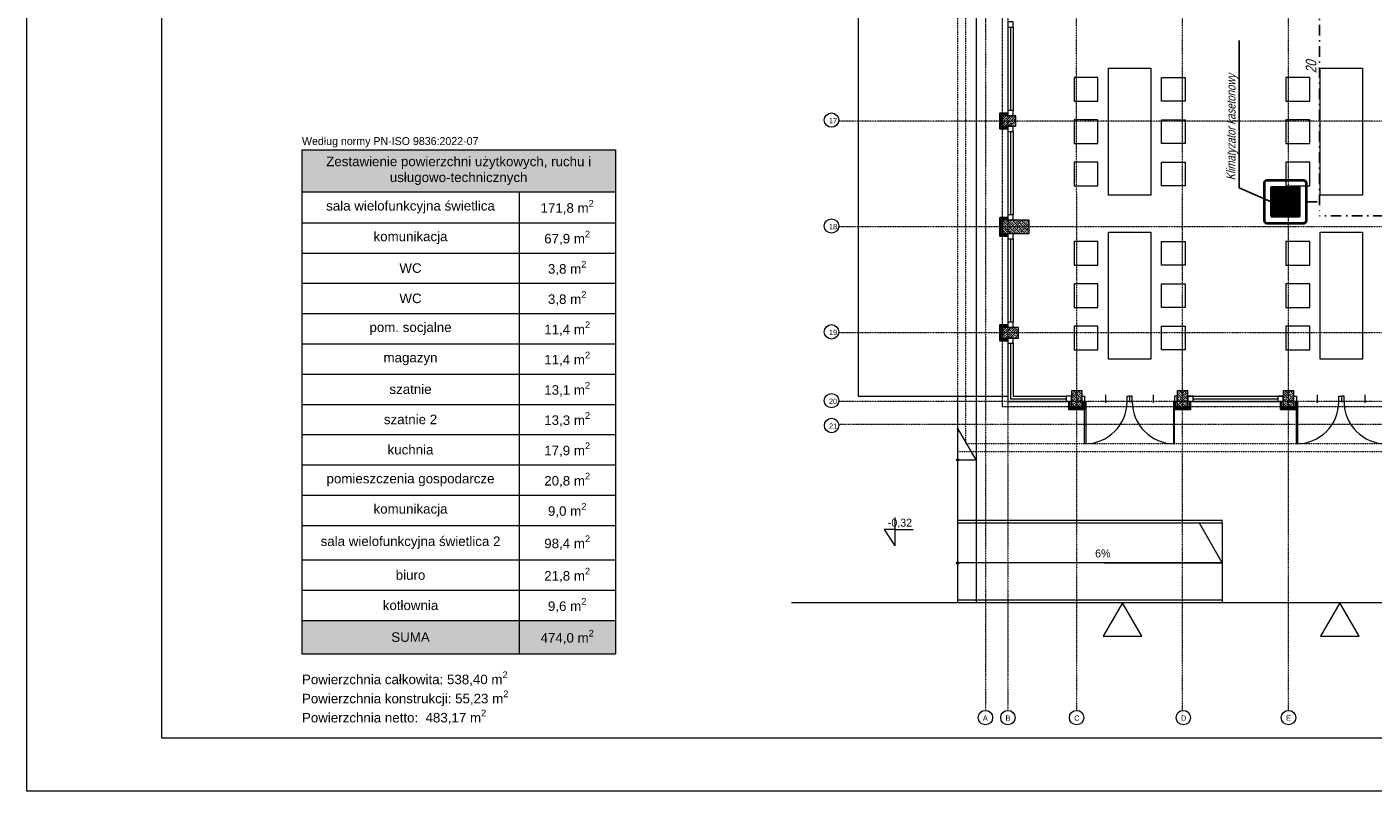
# Model space of a CAD drawing. Header units: millimetres. Extents: x 49908 to 79848, y -11883 to -3092.
# Tile 15 of 222: x 57908 to 60450, y -7293 to -5849. Entities that reach past the tile are written whole.
import ezdxf
from ezdxf.enums import TextEntityAlignment as Align

# ---------------------------------------------------------------- set-up
doc = ezdxf.new("R2010")
doc.units = ezdxf.units.MM
for name, pattern in [('0.5_0.5', [10, 5, -5]), ('AUSGEZOGEN', [0]), ('DASHDOT', [1, 0.5, -0.25, 0, -0.25]), ('DASHDOTX2', [2, 1, -0.5, 0, -0.5]), ('DASHED', [19.05, 12.7, -6.35])]:
    doc.linetypes.add(name, pattern=pattern)
doc.layers.get('0').update_dxf_attribs({"color": 9, "lineweight": 9})
for name, color, linetype, lineweight in [('A stolarka', 9, 'Continuous', 9), ('A wyp ruchome', 9, 'Continuous', 9), ('A_CIENKA', 9, 'Continuous', 9), ('A_IZOLACJA', 9, 'ZIGZAG', 9), ('A_KONSTRUKCJA', 9, 'Continuous', 25), ('A_OSIE', 9, 'DASHDOT', 9), ('A_PRZERYW', 9, 'DASHED', 9), ('A_WIDOK', 9, 'Continuous', 9), ('S_Klimatyzacja', 4, 'Continuous', 40), ('\x9dciany', 9, 'Continuous', 9)]:
    doc.layers.add(name, color=color, linetype=linetype, lineweight=lineweight)
doc.layers.add('A_WYMIAR', color=9, linetype='Continuous', lineweight=5, transparency=0.2)
for name, color, linetype in [('S_Opis - kanalizacja', 3, 'Continuous'), ('S_Opis CO', 2, 'Continuous'), ('S_Skropliny', 4, 'DASHDOTX2')]:
    doc.layers.add(name, color=color, linetype=linetype)
doc.styles.add('Arial', font='arial.ttf')
doc.styles.add('ROMANS', font='romanpl.shx', dxfattribs={"bigfont": 'romanbigpl.shx'})
doc.linetypes.add('ZIGZAG', pattern='A,0.00254,-5.08,[131,ltypeshp.shx,S=5.08,R=0,X=-5.08,Y=0],-10.16,[131,ltypeshp.shx,S=5.08,R=180,X=5.08,Y=0],-5.08', length=20.32254)

# ---------------------------------------------------------------- blocks, each defined once
blk = doc.blocks.new('*T4')
at = {"layer": 'A_CIENKA', "color": 0, "lineweight": -2, "transparency": 16777216}
for p, q in [((0, 0), (591.9, 0)), ((0, 0), (0, -952.1)), ((591.9, 0), (591.9, -952.1)), ((0, -79.2), (591.9, -79.2)), ((409.9, -79.2), (409.9, -952.1)), ((0, -137.7), (591.9, -137.7)), ((0, -194.9), (591.9, -194.9)), ((0, -252.1), (591.9, -252.1)), ((0, -309.3), (591.9, -309.3)), ((0, -366.5), (591.9, -366.5)), ((0, -423.7), (591.9, -423.7)), ((0, -480.8), (591.9, -480.8)), ((0, -538), (591.9, -538)), ((0, -595.2), (591.9, -595.2)), ((0, -652.4), (591.9, -652.4)), ((0, -709.6), (591.9, -709.6)), ((0, -774.8), (591.9, -774.8)), ((0, -832), (591.9, -832)), ((0, -889.2), (591.9, -889.2)), ((0, -952.1), (591.9, -952.1))]:
    blk.add_line(p, q, dxfattribs=at)
at = {"layer": 'A_CIENKA', "color": 9, "true_color": 0xc7c8ca}
for points in [[(0, 0), (591.9, 0), (0, -79.2), (591.9, -79.2)], [(0, -889.2), (409.9, -889.2), (0, -952.1), (409.9, -952.1)], [(409.9, -889.2), (591.9, -889.2), (409.9, -952.1), (591.9, -952.1)]]:
    blk.add_solid(points, dxfattribs=at)
at = {"layer": 'A_CIENKA', "color": 0, "transparency": 16777216, "char_height": 18, "attachment_point": 5, "style": 'Arial'}
for s, insert, width in [('Zestawienie powierzchni użytkowych, ruchu i usługowo-technicznych', (295.9, -39.6), 580.445), ('sala wielofunkcyjna świetlica', (205, -108.4), 398.493), ('\\A1;171,8 m{\\H0.7x;\\S2^ ;}', (500.9, -108.4), 170.515), ('\\A1;67,9 m{\\H0.7x;\\S2^ ;}', (500.9, -166.3), 170.515), ('komunikacja', (205, -166.3), 398.493), ('WC', (205, -223.5), 398.493), ('\\A1;3,8 m{\\H0.7x;\\S2^ ;}', (500.9, -223.5), 170.515), ('WC', (205, -280.7), 398.493), ('\\A1;3,8 m{\\H0.7x;\\S2^ ;}', (500.9, -280.7), 170.515), ('pom. socjalne', (205, -337.9), 398.493), ('\\A1;11,4 m{\\H0.7x;\\S2^ ;}', (500.9, -337.9), 170.515), ('\\A1;11,4 m{\\H0.7x;\\S2^ ;}', (500.9, -395.1), 170.515), ('magazyn', (205, -395.1), 398.493), ('szatnie', (205, -452.3), 398.493), ('\\A1;13,1 m{\\H0.7x;\\S2^ ;}', (500.9, -452.3), 170.515), ('szatnie 2', (205, -509.4), 398.493), ('\\A1;13,3 m{\\H0.7x;\\S2^ ;}', (500.9, -509.4), 170.515), ('kuchnia', (205, -566.6), 398.493), ('\\A1;17,9 m{\\H0.7x;\\S2^ ;}', (500.9, -566.6), 170.515), ('\\A1;20,8 m{\\H0.7x;\\S2^ ;}', (500.9, -623.8), 170.515), ('pomieszczenia gospodarcze', (205, -623.8), 398.493), ('komunikacja', (205, -681), 398.493), ('\\A1;9,0 m{\\H0.7x;\\S2^ ;}', (500.9, -681), 170.515), ('sala wielofunkcyjna świetlica 2 ', (205, -742.2), 398.493), ('\\A1;98,4 m{\\H0.7x;\\S2^ ;}', (500.9, -742.2), 170.515), ('\\A1;21,8 m{\\H0.7x;\\S2^ ;}', (500.9, -803.4), 170.515), ('biuro', (205, -803.4), 398.493), ('kotłownia', (205, -860.6), 398.493), ('\\A1;9,6 m{\\H0.7x;\\S2^ ;}', (500.9, -860.6), 170.515), ('SUMA', (205, -920.6), 398.493), ('\\A1;474,0 m{\\H0.7x;\\S2^ ;}', (500.9, -920.6), 170.515)]:
    blk.add_mtext(s, dxfattribs=dict(at, insert=insert, width=width))

msp = doc.modelspace()

# ---------------------------------------------------------------- hatches: boundary and pattern name
at = {"lineweight": 5, "ltscale": 0.25}
h = msp.add_hatch(dxfattribs=at)
h.set_pattern_fill('ANSI33', color=256, style=0)
h.set_pattern_definition([(45, (59750.4694, -6041.6265), (-4.4901, 4.4901), []), (45, (59754.9595, -6041.6265), (-4.4901, 4.4901), [3.175, -1.5875])])
h.paths.add_polyline_path([(59750.5, -6016.6), (59750.5, -6036.6), (59775.5, -6036.6), (59775.5, -6016.6)])
h = msp.add_hatch(dxfattribs=at)
h.set_pattern_fill('ANSI33', color=256, angle=90, style=0)
h.set_pattern_definition([(135, (59775.4694, -6239.1265), (-4.4901, -4.4901), []), (135, (59775.4694, -6234.6363), (-4.4901, -4.4901), [3.175, -1.5875])])
h.paths.add_polyline_path([(59750.5, -6239.1), (59800.5, -6239.1), (59800.5, -6214.1), (59750.5, -6214.1)])
h = msp.add_hatch(dxfattribs=at)
h.set_pattern_fill('ANSI33', color=256, style=0)
h.set_pattern_definition([(45, (59750.4694, -6441.6265), (-4.4901, 4.4901), []), (45, (59754.9595, -6441.6265), (-4.4901, 4.4901), [3.175, -1.5875])])
h.paths.add_polyline_path([(59750.5, -6416.6), (59750.5, -6436.6), (59780.5, -6436.6), (59780.5, -6416.6)])
h = msp.add_hatch(dxfattribs=at)
h.set_pattern_fill('ANSI33', color=256, angle=90, style=0)
h.set_pattern_definition([(135, (59905.4694, -6566.6265), (-4.4901, -4.4901), []), (135, (59905.4694, -6562.1363), (-4.4901, -4.4901), [3.175, -1.5875])])
h.paths.add_polyline_path([(59880.5, -6566.6), (59900.5, -6566.6), (59900.5, -6536.6), (59880.5, -6536.6)])
h = msp.add_hatch(dxfattribs=at)
h.set_pattern_fill('ANSI33', color=256, angle=90, style=0)
h.set_pattern_definition([(135, (60105.4694, -6566.6265), (-4.4901, -4.4901), []), (135, (60105.4694, -6562.1363), (-4.4901, -4.4901), [3.175, -1.5875])])
h.paths.add_polyline_path([(60080.5, -6566.6), (60100.5, -6566.6), (60100.5, -6536.6), (60080.5, -6536.6)])
h = msp.add_hatch(dxfattribs=at)
h.set_pattern_fill('ANSI33', color=256, angle=90, style=0)
h.set_pattern_definition([(135, (60305.4694, -6566.6265), (-4.4901, -4.4901), []), (135, (60305.4694, -6562.1363), (-4.4901, -4.4901), [3.175, -1.5875])])
h.paths.add_polyline_path([(60280.5, -6566.6), (60300.5, -6566.6), (60300.5, -6536.6), (60280.5, -6536.6)])
at = {"layer": 'S_Klimatyzacja'}
h = msp.add_hatch(dxfattribs=at)
h.set_pattern_fill('ANSI37', color=1)
h.set_pattern_definition([(45, (-20053.677, -2168.5148), (-2.24506403, 2.24506403), []), (135, (-20053.677, -2168.5148), (-2.24506403, -2.24506403), [])])
h.paths.add_polyline_path([(60257.6, -6206.2), (60311.4, -6206.2), (60311.4, -6152.4), (60257.6, -6152.4)])

# ---------------------------------------------------------------- linework, layer by layer
for points in [[(59750.5, -6016.6), (59750.5, -6036.6), (59775.5, -6036.6), (59775.5, -6016.6)], [(59750.5, -6239.1), (59800.5, -6239.1), (59800.5, -6214.1), (59750.5, -6214.1)], [(59750.5, -6416.6), (59750.5, -6436.6), (59780.5, -6436.6), (59780.5, -6416.6)], [(59880.5, -6566.6), (59900.5, -6566.6), (59900.5, -6536.6), (59880.5, -6536.6)], [(60080.5, -6566.6), (60100.5, -6566.6), (60100.5, -6536.6), (60080.5, -6536.6)], [(60280.5, -6566.6), (60300.5, -6566.6), (60300.5, -6536.6), (60280.5, -6536.6)]]:
    msp.add_lwpolyline(points, close=True)
at = {"layer": 'A stolarka', "linetype": 'AUSGEZOGEN', "lineweight": 0}
for p, q in [((59945.5, -6559.1), (59945.5, -6544.1)), ((60035.5, -6559.1), (60035.5, -6544.1)), ((60345.5, -6559.1), (60345.5, -6544.1)), ((60435.5, -6559.1), (60435.5, -6544.1))]:
    msp.add_line(p, q, dxfattribs=at)
at = {"layer": 'A stolarka'}
for points in [[(59760.5, -5839.1), (59760.5, -6016.6)], [(59770.5, -5849.1), (59770.5, -5839.1), (59760.5, -5839.1), (59760.5, -5849.1), (59770.5, -5849.1)], [(59765.5, -5849.1), (59765.5, -6006.6)], [(59770.5, -5849.1), (59770.5, -6006.6)], [(59770.5, -6016.6), (59770.5, -6006.6), (59760.5, -6006.6), (59760.5, -6016.6), (59770.5, -6016.6)], [(59760.5, -6036.6), (59760.5, -6214.1)], [(59770.5, -6046.6), (59770.5, -6036.6), (59760.5, -6036.6), (59760.5, -6046.6), (59770.5, -6046.6)], [(59765.5, -6046.6), (59765.5, -6204.1)], [(59770.5, -6046.6), (59770.5, -6204.1)], [(59770.5, -6214.1), (59770.5, -6204.1), (59760.5, -6204.1), (59760.5, -6214.1), (59770.5, -6214.1)], [(59760.5, -6239.1), (59760.5, -6416.6)], [(59770.5, -6249.1), (59770.5, -6239.1), (59760.5, -6239.1), (59760.5, -6249.1), (59770.5, -6249.1)], [(59765.5, -6249.1), (59765.5, -6406.6)], [(59770.5, -6249.1), (59770.5, -6406.6)], [(59770.5, -6416.6), (59770.5, -6406.6), (59760.5, -6406.6), (59760.5, -6416.6), (59770.5, -6416.6)], [(59760.5, -6436.6), (59760.5, -6556.6), (59880.5, -6556.6)], [(59770.5, -6446.6), (59770.5, -6436.6), (59760.5, -6436.6), (59760.5, -6446.6), (59770.5, -6446.6)], [(59765.5, -6446.6), (59765.5, -6551.6), (59870.5, -6551.6)], [(59770.5, -6446.6), (59770.5, -6546.6), (59870.5, -6546.6)], [(59880.5, -6556.6), (59880.5, -6546.6), (59870.5, -6546.6), (59870.5, -6556.6), (59880.5, -6556.6)], [(60100.5, -6546.6), (60280.5, -6546.6)], [(60110.5, -6556.6), (60110.5, -6546.6), (60100.5, -6546.6), (60100.5, -6556.6), (60110.5, -6556.6)], [(60100.5, -6556.6), (60280.5, -6556.6)], [(60110.5, -6551.6), (60270.5, -6551.6)], [(60280.5, -6556.6), (60280.5, -6546.6), (60270.5, -6546.6), (60270.5, -6556.6), (60280.5, -6556.6)]]:
    msp.add_lwpolyline(points, dxfattribs=at)
at = {"layer": 'A stolarka', "linetype": 'AUSGEZOGEN', "lineweight": 0}
for points in [[(59900.5, -6546.6), (59905.5, -6546.6), (59905.5, -6556.6), (59900.5, -6556.6)], [(59905.5, -6556.6), (59907.5, -6556.6), (59907.5, -6636.6), (59905.5, -6636.6)], [(59985.5, -6546.6), (59990.5, -6546.6), (59990.5, -6556.6), (59985.5, -6556.6)], [(59995.5, -6546.6), (59990.5, -6546.6), (59990.5, -6556.6), (59995.5, -6556.6)], [(60075.5, -6556.6), (60073.5, -6556.6), (60073.5, -6636.6), (60075.5, -6636.6)], [(60080.5, -6546.6), (60075.5, -6546.6), (60075.5, -6556.6), (60080.5, -6556.6)], [(60300.5, -6546.6), (60305.5, -6546.6), (60305.5, -6556.6), (60300.5, -6556.6)], [(60305.5, -6556.6), (60307.5, -6556.6), (60307.5, -6636.6), (60305.5, -6636.6)], [(60385.5, -6546.6), (60390.5, -6546.6), (60390.5, -6556.6), (60385.5, -6556.6)], [(60395.5, -6546.6), (60390.5, -6546.6), (60390.5, -6556.6), (60395.5, -6556.6)]]:
    msp.add_lwpolyline(points, close=True, dxfattribs=at)
for centre, start, end in [((59905.5, -6556.6), 270, 0), ((60075.5, -6556.6), 180, 270), ((60305.5, -6556.6), 270, 0), ((60475.5, -6556.6), 180, 270)]:
    msp.add_arc(centre, 80, start, end, dxfattribs=at)
at = {"layer": 'A wyp ruchome'}
for points in [[(59930.5, -5944.1), (59885.5, -5944.1), (59885.5, -5989.1), (59930.5, -5989.1)], [(60030.5, -5926.6), (60030.5, -6166.6), (59950.5, -6166.6), (59950.5, -5926.6)], [(60050.5, -5944.1), (60095.5, -5944.1), (60095.5, -5989.1), (60050.5, -5989.1)], [(60330.5, -5944.1), (60285.5, -5944.1), (60285.5, -5989.1), (60330.5, -5989.1)], [(60430.5, -5926.6), (60430.5, -6166.6), (60350.5, -6166.6), (60350.5, -5926.6)], [(59930.5, -6024.1), (59885.5, -6024.1), (59885.5, -6069.1), (59930.5, -6069.1)], [(60050.5, -6024.1), (60095.5, -6024.1), (60095.5, -6069.1), (60050.5, -6069.1)], [(60330.5, -6024.1), (60285.5, -6024.1), (60285.5, -6069.1), (60330.5, -6069.1)], [(59930.5, -6104.1), (59885.5, -6104.1), (59885.5, -6149.1), (59930.5, -6149.1)], [(60050.5, -6104.1), (60095.5, -6104.1), (60095.5, -6149.1), (60050.5, -6149.1)], [(60330.5, -6104.1), (60285.5, -6104.1), (60285.5, -6149.1), (60330.5, -6149.1)], [(59930.5, -6254.1), (59885.5, -6254.1), (59885.5, -6299.1), (59930.5, -6299.1)], [(60030.5, -6236.6), (60030.5, -6476.6), (59950.5, -6476.6), (59950.5, -6236.6)], [(60050.5, -6254.1), (60095.5, -6254.1), (60095.5, -6299.1), (60050.5, -6299.1)], [(60330.5, -6254.1), (60285.5, -6254.1), (60285.5, -6299.1), (60330.5, -6299.1)], [(60430.5, -6236.6), (60430.5, -6476.6), (60350.5, -6476.6), (60350.5, -6236.6)], [(59930.5, -6334.1), (59885.5, -6334.1), (59885.5, -6379.1), (59930.5, -6379.1)], [(60050.5, -6334.1), (60095.5, -6334.1), (60095.5, -6379.1), (60050.5, -6379.1)], [(60330.5, -6334.1), (60285.5, -6334.1), (60285.5, -6379.1), (60330.5, -6379.1)], [(59930.5, -6414.1), (59885.5, -6414.1), (59885.5, -6459.1), (59930.5, -6459.1)], [(60050.5, -6414.1), (60095.5, -6414.1), (60095.5, -6459.1), (60050.5, -6459.1)], [(60330.5, -6414.1), (60285.5, -6414.1), (60285.5, -6459.1), (60330.5, -6459.1)]]:
    msp.add_lwpolyline(points, close=True, dxfattribs=at)
at = {"layer": 'A_CIENKA'}
for p, q in [((59700.5, -4816.6), (59700.5, -6546.6)), ((59546.8, -6776), (59546.8, -6829.4)), ((59546.8, -6798.6), (59526.8, -6798.6)), ((59526.8, -6798.6), (59546.8, -6829.4)), ((59546.8, -6798.6), (59581.7, -6798.6)), ((62200.5, -6936.6), (59351.5, -6936.6)), ((60165.5, -6931.6), (59665.5, -6931.6))]:
    msp.add_line(p, q, dxfattribs=at)
at = {"layer": 'A_CIENKA', "color": 7, "true_color": 0xffffff}
msp.add_lwpolyline([(57907.7, -3092.1), (63847.7, -3092.1), (63847.7, -7292.6), (57907.7, -7292.6), (57907.7, -3092.1)], dxfattribs=at)
at = {"layer": 'A_CIENKA', "color": 2}
msp.add_lwpolyline([(58162.2, -3192.1), (63747.7, -3192.1), (63747.7, -7192.6), (58162.2, -7192.6)], close=True, dxfattribs=at)
at = {"layer": 'A_CIENKA'}
for points in [[(59976.9, -6936.6), (59940.3, -7000), (60013.5, -7000)], [(60387.6, -6936.6), (60351, -7000), (60424.2, -7000)]]:
    msp.add_lwpolyline(points, close=True, dxfattribs=at)
at = {"layer": 'A_IZOLACJA', "ltscale": 0.005}
for points in [[(59760.5, -6039.1), (59748, -6039.1), (59748, -6014.1), (59760.5, -6014.1)], [(59760.5, -6241.6), (59748, -6241.6), (59748, -6211.6), (59760.5, -6211.6)], [(59760.5, -6439.1), (59748, -6439.1), (59748, -6414.1), (59760.5, -6414.1)], [(59903, -6556.6), (59903, -6569.1), (59878, -6569.1), (59878, -6556.6)], [(60103, -6556.6), (60103, -6569.1), (60078, -6569.1), (60078, -6556.6)], [(60303, -6556.6), (60303, -6569.1), (60278, -6569.1), (60278, -6556.6)]]:
    msp.add_lwpolyline(points, dxfattribs=at)
at = {"layer": 'A_KONSTRUKCJA'}
for points in [[(59760.5, -6041.6), (59745.5, -6041.6), (59745.5, -6011.6), (59760.5, -6011.6)], [(59760.5, -6244.1), (59745.5, -6244.1), (59745.5, -6209.1), (59760.5, -6209.1)], [(59760.5, -6441.6), (59745.5, -6441.6), (59745.5, -6411.6), (59760.5, -6411.6)], [(59905.5, -6556.6), (59905.5, -6571.6), (59875.5, -6571.6), (59875.5, -6556.6)], [(60105.5, -6556.6), (60105.5, -6571.6), (60075.5, -6571.6), (60075.5, -6556.6)], [(60305.5, -6556.6), (60305.5, -6571.6), (60275.5, -6571.6), (60275.5, -6556.6)]]:
    msp.add_lwpolyline(points, dxfattribs=at)
at = {"layer": 'A_OSIE', "ltscale": 0.3, "transparency": 33554559}
for p, q in [((59718, -3903), (59718, -7140.1)), ((59760.5, -3903), (59760.5, -7140.1)), ((59890.5, -7140.1), (59890.2, -3903)), ((60090.5, -7140.1), (60090.5, -3902.9)), ((60290.5, -7140.1), (60290.5, -3903)), ((62341.8, -6026.6), (59440.8, -6026.6)), ((62341.8, -6226.6), (59440.8, -6226.6)), ((62341.8, -6426.6), (59440.8, -6426.6)), ((62341.8, -6556.6), (59440.8, -6556.6)), ((59440.8, -6599.1), (62342.2, -6599.1))]:
    msp.add_line(p, q, dxfattribs=at)
at = {"layer": 'A_PRZERYW', "ltscale": 0.01}
msp.add_lwpolyline([(60680.5, -6566.6), (59750.5, -6566.6), (59750.5, -4643.6)], dxfattribs=at)
at = {"layer": 'A_WIDOK', "linetype": '0.5_0.5', "ltscale": 0.02}
for p, q in [((59665.5, -4636.6), (59665.5, -6651.6)), ((59680.5, -4636.6), (59680.5, -6636.6)), ((60680.5, -6651.6), (59665.5, -6651.6)), ((60680.5, -6636.6), (59680.5, -6636.6))]:
    msp.add_line(p, q, dxfattribs=at)
at = {"layer": 'A_WYMIAR', "ltscale": 0.5}
for p, q in [((59665.5, -6786.6), (59665.5, -6936.6)), ((60165.5, -6786.6), (60165.5, -6781.6)), ((60165.5, -6786.6), (60165.5, -6936.6)), ((60165.5, -6861.6), (59665.5, -6861.6))]:
    msp.add_line(p, q, dxfattribs=at)
at = {"layer": 'A_WYMIAR'}
for centre in [(59427.3, -6024.9), (59427.3, -6224.9), (59427.3, -6424.9), (59427.3, -6554.9), (59427.5, -6601.9), (59718, -7153.7), (59760.5, -7153.7), (59890.3, -7153.7), (60091.9, -7153.7), (60290.5, -7153.7)]:
    msp.add_circle(centre, 13.6, dxfattribs=at)
at = {"layer": 'S_Klimatyzacja', "color": 3}
msp.add_lwpolyline([(60249.3, -6219.3), (60319.8, -6219.3, 0.414214), (60324.5, -6214.6), (60324.5, -6144.1, 0.414214), (60319.8, -6139.3), (60249.3, -6139.3, 0.414214), (60244.5, -6144.1), (60244.5, -6214.6, 0.414214)], format="xyb", close=True, dxfattribs=at)
msp.add_lwpolyline([(60257.6, -6206.2), (60311.4, -6206.2), (60311.4, -6152.4), (60257.6, -6152.4)], close=True, dxfattribs=at)
at = {"layer": 'S_Opis CO', "color": 3, "ltscale": 0.1}
msp.add_line((60197.1, -6152.8), (60197.1, -5874.7), dxfattribs=at)
at = {"layer": 'S_Opis CO', "color": 1, "ltscale": 0.1}
msp.add_line((60197.1, -6152.8), (60257.6, -6179.3), dxfattribs=at)
at = {"layer": 'S_Skropliny', "ltscale": 20}
for p, q in [((60349.1, -5724.8), (60349.1, -6205.8)), ((60324.5, -6179.3), (60349.1, -6179.3)), ((60671, -6205.8), (60349.1, -6205.8))]:
    msp.add_line(p, q, dxfattribs=at)
at = {"layer": '\x9dciany'}
for p, q in [((59478, -4816.6), (59478, -6546.6)), ((59478, -6546.6), (59760.5, -6546.6)), ((59665.5, -6546.6), (59665.5, -6786.6)), ((59700.5, -6546.6), (59700.5, -6786.6)), ((59700.5, -6666.6), (59665.5, -6606)), ((59665.5, -6666.6), (59700.5, -6666.6)), ((60165.5, -6781.6), (59665.5, -6781.6)), ((60165.5, -6786.6), (59665.5, -6786.6)), ((59700.5, -6786.6), (59700.5, -6936.6)), ((60165.5, -6861.6), (60122.2, -6786.6)), ((59943, -6861.6), (60165.5, -6861.6))]:
    msp.add_line(p, q, dxfattribs=at)
for centre in [(59665.5, -6666.6), (59665.5, -6861.6)]:
    msp.add_circle(centre, 2, dxfattribs=at)

# ---------------------------------------------------------------- block references
msp.add_blockref('*T4', (58427.2, -6081.1))

# ---------------------------------------------------------------- texts
at = {"ltscale": 0.5, "attachment_point": 1}
for s, insert, char_height, style in [('{\\Fromanpl,romanbigpl|c238;Według normy PN-ISO 9836:2022-07}', (58427.2, -6057), 15, 'ROMANS'), ('\\A1;Powierzchnia całkowita: 538,40 m{\\H0.7x;\\S2^ ;}\\PPowierzchnia konstrukcji: 55,23 m{\\H0.7x;\\S2^ ;}\\PPowierzchnia netto:  483,17 m{\\H0.7x;\\S2^ ;}', (58427.2, -7066.5), 18, 'Arial')]:
    msp.add_mtext_dynamic_manual_height_columns(s, width=539.959, gutter_width=66.9, heights=[0], dxfattribs=dict(at, insert=insert, char_height=char_height, style=style))
at = {"layer": 'A_CIENKA', "char_height": 15, "attachment_point": 1}
for s, insert in [('-0,32', (59533.8, -6778)), ('6%', (59925.3, -6836))]:
    msp.add_mtext_dynamic_manual_height_columns(s, width=45.778, gutter_width=17.5, heights=[0], dxfattribs=dict(at, insert=insert))
at = {"layer": 'A_WYMIAR', "char_height": 10, "attachment_point": 1, "style": 'Arial'}
for s, insert in [('17', (59422.5, -6021)), ('18', (59422.5, -6221)), ('19', (59422.5, -6421)), ('20', (59422.5, -6551)), ('21', (59422.7, -6598)), ('A', (59713.2, -7149.7)), (' B', (59752.2, -7149.7)), (' C', (59882, -7149.7)), (' D', (60083.6, -7149.7)), (' E', (60282.2, -7149.7))]:
    msp.add_mtext_dynamic_manual_height_columns(s, width=473.698, gutter_width=1.25, heights=[0], dxfattribs=dict(at, insert=insert))
at = {"layer": 'S_Opis - kanalizacja', "style": 'ROMANS', "oblique": 15, "width": 0.8}
msp.add_text('20', height=20, rotation=90, dxfattribs=at).set_placement((60333.1, -5936.2), align=Align.MIDDLE_LEFT)
at = {"layer": 'S_Opis CO', "lineweight": 18, "style": 'ROMANS', "oblique": 15, "width": 0.8}
msp.add_text('Klimatyzator kasetonowy', height=17, rotation=90, dxfattribs=at).set_placement((60190.4, -6138.7))

doc.saveas('drawing.dxf')
